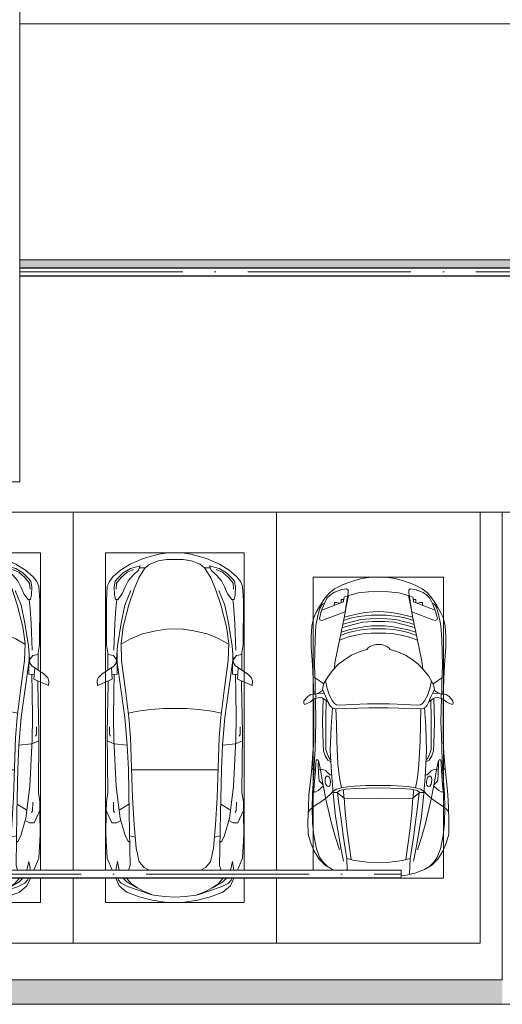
# Model space of a CAD drawing. Header units: millimetres. Extents: x -32229 to 192519, y -13689 to 125138.
# Tile 146 of 256: x 45480 to 51405, y 46900 to 59000. Entities that reach past the tile are written whole.
import ezdxf

# ---------------------------------------------------------------- set-up
doc = ezdxf.new("R2010")
doc.units = ezdxf.units.MM
doc.linetypes.add('ADSK_Осевая', pattern=[2800, 2000, -400, 0, -400])
for name, color, linetype, lineweight in [('A-DETL-GENF-OTLN', 7, 'Continuous', 18), ('A-FLOR-____-OTLN', 7, 'Continuous', 18), ('A-WALL-____-MCUT', 7, 'Continuous', 40), ('A-WALL-____-PATT', 7, 'Continuous', 40), ('C-PRKG-____-OTLN', 7, 'Continuous', 18), ('E-CABL-TRAY-CNTR', 7, 'ADSK_Осевая', 18), ('E-CABL-TRAY-OTLN', 7, 'Continuous', 18), ('M-EQPM-____-OTLN', 7, 'Continuous', 18)]:
    doc.layers.add(name, color=color, linetype=linetype, lineweight=lineweight)

# ---------------------------------------------------------------- blocks, each defined once
blk = doc.blocks.new('АР_Машиноместо - 4900x2400_М__5300х2500_-V94--01 ЭЛ')
at = {"layer": 'A-DETL-GENF-OTLN', "color": 253, "lineweight": 13, "true_color": 0xaaaaaa}
for p, q in [((686, 4392), (596, 4341)), ((804, 4437), (686, 4392)), ((927, 4467), (804, 4437)), ((861, 4260), (869, 4451)), ((970, 4473), (927, 4467)), ((1639, 4260), (1633, 4400)), ((1791, 4400), (1814, 4392)), ((1814, 4392), (1904, 4341)), ((522, 4268), (459, 4167)), ((596, 4341), (522, 4268)), ((955, 4284), (861, 4259)), ((914, 4272), (894, 4122)), ((1050, 4297), (955, 4284)), ((1146, 4307), (1050, 4297)), ((1250, 4312), (1146, 4307)), ((1250, 4312), (1354, 4307)), ((1354, 4307), (1450, 4297)), ((1450, 4297), (1545, 4284)), ((1545, 4284), (1639, 4259)), ((1586, 4272), (1606, 4122)), ((1904, 4341), (1978, 4268)), ((1978, 4268), (2041, 4167)), ((459, 4167), (416, 4059)), ((894, 4122), (864, 3917)), ((1606, 4122), (1636, 3917)), ((2041, 4167), (2084, 4059)), ((416, 4059), (387, 3958)), ((2084, 4059), (2113, 3958)), ((387, 3958), (384, 3803)), ((864, 3917), (840, 3688)), ((1636, 3917), (1660, 3688)), ((2113, 3958), (2116, 3803)), ((384, 3803), (390, 3630)), ((2116, 3803), (2110, 3630)), ((404, 3666), (388, 3688)), ((390, 3630), (397, 3474)), ((439, 3630), (404, 3666)), ((840, 3688), (827, 3510)), ((1660, 3688), (1673, 3510)), ((2061, 3630), (2096, 3666)), ((2096, 3666), (2112, 3688)), ((2110, 3630), (2103, 3474)), ((491, 3594), (439, 3630)), ((538, 3567), (491, 3594)), ((598, 3519), (538, 3567)), ((625, 3501), (598, 3519)), ((773, 3472), (826, 3512)), ((826, 3512), (821, 3413)), ((1250, 3520), (827, 3517)), ((1250, 3520), (1673, 3517)), ((1674, 3512), (1679, 3413)), ((1727, 3472), (1674, 3512)), ((1875, 3501), (1902, 3519)), ((1902, 3519), (1962, 3567)), ((1962, 3567), (2009, 3594)), ((2009, 3594), (2061, 3630)), ((397, 3474), (416, 3306)), ((457, 3435), (466, 3441)), ((462, 3347), (457, 3435)), ((466, 3441), (482, 3439)), ((482, 3439), (508, 3423)), ((508, 3423), (567, 3375)), ((655, 3470), (625, 3501)), ((690, 3434), (655, 3470)), ((676, 3260), (696, 3503)), ((744, 3447), (691, 3447)), ((744, 3447), (773, 3472)), ((773, 3424), (744, 3447)), ((811, 3415), (773, 3424)), ((853, 3407), (811, 3415)), ((965, 3398), (853, 3407)), ((1103, 3394), (965, 3398)), ((1250, 3391), (1103, 3394)), ((1250, 3391), (1397, 3394)), ((1397, 3394), (1535, 3398)), ((1535, 3398), (1647, 3407)), ((1647, 3407), (1689, 3415)), ((1689, 3415), (1727, 3424)), ((1756, 3447), (1727, 3472)), ((1727, 3424), (1756, 3447)), ((1756, 3447), (1809, 3447)), ((1824, 3260), (1804, 3503)), ((1810, 3434), (1845, 3470)), ((1845, 3470), (1875, 3501)), ((1992, 3423), (1933, 3375)), ((2018, 3439), (1992, 3423)), ((2034, 3441), (2018, 3439)), ((2043, 3435), (2034, 3441)), ((2038, 3347), (2043, 3435)), ((2103, 3474), (2084, 3306)), ((416, 3306), (433, 3149)), ((475, 3180), (462, 3347)), ((522, 3303), (515, 3214)), ((565, 3350), (522, 3303)), ((570, 3361), (565, 3350)), ((567, 3375), (570, 3361)), ((594, 3293), (597, 3327)), ((600, 3262), (594, 3293)), ((597, 3327), (605, 3347)), ((605, 3347), (620, 3369)), ((620, 3369), (639, 3373)), ((639, 3373), (654, 3361)), ((657, 3286), (643, 3260)), ((654, 3361), (659, 3344)), ((661, 3321), (657, 3286)), ((659, 3344), (661, 3321)), ((1841, 3344), (1839, 3321)), ((1839, 3321), (1843, 3286)), ((1846, 3361), (1841, 3344)), ((1843, 3286), (1857, 3260)), ((1861, 3373), (1846, 3361)), ((1880, 3369), (1861, 3373)), ((1895, 3347), (1880, 3369)), ((1903, 3327), (1895, 3347)), ((1900, 3262), (1906, 3293)), ((1906, 3293), (1903, 3327)), ((1933, 3375), (1930, 3361)), ((1930, 3361), (1935, 3350)), ((1935, 3350), (1978, 3303)), ((1978, 3303), (1985, 3214)), ((2025, 3180), (2038, 3347)), ((2084, 3306), (2067, 3148)), ((457, 3174), (433, 3148)), ((433, 3149), (446, 2965)), ((475, 3174), (457, 3174)), ((481, 3085), (475, 3180)), ((515, 3214), (511, 3095)), ((558, 3165), (514, 3168)), ((579, 3168), (558, 3165)), ((602, 3179), (579, 3168)), ((612, 3246), (600, 3262)), ((654, 3228), (602, 3179)), ((627, 3246), (612, 3246)), ((643, 3260), (627, 3246)), ((675, 3228), (654, 3228)), ((659, 2936), (676, 3260)), ((1841, 2936), (1824, 3260)), ((1825, 3228), (1846, 3228)), ((1846, 3228), (1898, 3179)), ((1857, 3260), (1873, 3246)), ((1873, 3246), (1888, 3246)), ((1888, 3246), (1900, 3262)), ((1898, 3179), (1921, 3168)), ((1921, 3168), (1942, 3165)), ((1942, 3165), (1986, 3168)), ((1985, 3214), (1989, 3095)), ((2019, 3085), (2025, 3180)), ((2025, 3174), (2043, 3174)), ((2043, 3174), (2067, 3148)), ((2067, 3149), (2054, 2965)), ((486, 3046), (481, 3085)), ((504, 3047), (486, 3046)), ((512, 3061), (504, 3047)), ((511, 3095), (512, 3061)), ((665, 3046), (644, 3025)), ((1835, 3046), (1856, 3025)), ((1989, 3095), (1988, 3061)), ((1988, 3061), (1996, 3047)), ((1996, 3047), (2014, 3046)), ((2014, 3046), (2019, 3085)), ((446, 2965), (456, 2818)), ((619, 2967), (604, 2919)), ((604, 2919), (604, 2851)), ((644, 3025), (619, 2967)), ((668, 2638), (659, 2936)), ((1832, 2638), (1841, 2936)), ((1856, 3025), (1881, 2967)), ((1881, 2967), (1896, 2919)), ((1896, 2919), (1896, 2851)), ((2054, 2965), (2044, 2818)), ((456, 2818), (457, 2614)), ((604, 2851), (604, 2534)), ((1896, 2851), (1896, 2534)), ((2044, 2818), (2043, 2614)), ((457, 2614), (455, 2424)), ((685, 2406), (668, 2638)), ((1815, 2406), (1832, 2638)), ((2043, 2614), (2045, 2424)), ((455, 2424), (456, 2301)), ((604, 2534), (606, 2315)), ((1896, 2534), (1894, 2315)), ((2045, 2424), (2044, 2301)), ((341, 2366), (333, 2351)), ((333, 2351), (335, 2322)), ((335, 2322), (382, 2266)), ((384, 2348), (341, 2366)), ((417, 2334), (384, 2348)), ((450, 2306), (417, 2334)), ((470, 2290), (450, 2306)), ((631, 2333), (581, 2296)), ((634, 2341), (601, 2263)), ((657, 2380), (634, 2341)), ((685, 2322), (647, 2254)), ((673, 2400), (657, 2380)), ((701, 2415), (673, 2400)), ((710, 2355), (685, 2322)), ((814, 2417), (701, 2415)), ((734, 2369), (710, 2355)), ((773, 2372), (734, 2369)), ((929, 2364), (773, 2372)), ((999, 2409), (814, 2417)), ((1115, 2359), (929, 2364)), ((1133, 2405), (999, 2409)), ((1250, 2358), (1115, 2359)), ((1250, 2407), (1133, 2405)), ((1250, 2407), (1367, 2405)), ((1250, 2358), (1385, 2359)), ((1367, 2405), (1501, 2409)), ((1385, 2359), (1571, 2364)), ((1501, 2409), (1686, 2417)), ((1571, 2364), (1727, 2372)), ((1686, 2417), (1799, 2415)), ((1727, 2372), (1766, 2369)), ((1766, 2369), (1790, 2355)), ((1790, 2355), (1815, 2322)), ((1799, 2415), (1827, 2400)), ((1815, 2322), (1853, 2254)), ((1827, 2400), (1843, 2380)), ((1843, 2380), (1866, 2341)), ((1866, 2341), (1899, 2263)), ((1869, 2333), (1919, 2296)), ((2030, 2290), (2050, 2306)), ((2050, 2306), (2083, 2334)), ((2083, 2334), (2116, 2348)), ((2116, 2348), (2159, 2366)), ((2165, 2322), (2118, 2266)), ((2159, 2366), (2167, 2351)), ((2167, 2351), (2165, 2322)), ((382, 2266), (417, 2243)), ((417, 2243), (445, 2239)), ((445, 2239), (482, 2239)), ((453, 2159), (455, 2239)), ((505, 2230), (468, 2239)), ((494, 2289), (470, 2290)), ((482, 2236), (479, 2289)), ((523, 2281), (494, 2289)), ((537, 2212), (505, 2230)), ((587, 2231), (510, 2227)), ((559, 2283), (523, 2281)), ((564, 2195), (537, 2212)), ((581, 2296), (559, 2283)), ((567, 2154), (564, 2195)), ((580, 2214), (565, 2186)), ((601, 2263), (580, 2214)), ((647, 2254), (620, 2169)), ((1853, 2254), (1880, 2169)), ((1899, 2263), (1920, 2214)), ((1913, 2231), (1990, 2227)), ((1919, 2296), (1941, 2283)), ((1920, 2214), (1935, 2186)), ((1933, 2154), (1936, 2195)), ((1936, 2195), (1963, 2212)), ((1941, 2283), (1977, 2281)), ((1963, 2212), (1995, 2230)), ((1977, 2281), (2006, 2289)), ((1995, 2230), (2032, 2239)), ((2006, 2289), (2030, 2290)), ((2018, 2236), (2021, 2289)), ((2055, 2239), (2018, 2239)), ((2047, 2159), (2045, 2239)), ((2083, 2243), (2055, 2239)), ((2118, 2266), (2083, 2243)), ((445, 1957), (453, 2159)), ((526, 2075), (475, 2041)), ((579, 2113), (526, 2075)), ((581, 2106), (567, 2154)), ((635, 2015), (581, 2106)), ((620, 2169), (600, 2073)), ((1865, 2015), (1919, 2106)), ((1880, 2169), (1900, 2073)), ((1919, 2106), (1933, 2154)), ((1921, 2113), (1974, 2075)), ((1974, 2075), (2025, 2041)), ((2055, 1957), (2047, 2159)), ((435, 1821), (445, 1957)), ((475, 2041), (448, 2034)), ((691, 1942), (635, 2015)), ((761, 1872), (691, 1942)), ((1739, 1872), (1809, 1942)), ((1809, 1942), (1865, 2015)), ((2025, 2041), (2052, 2034)), ((2065, 1821), (2055, 1957)), ((422, 1663), (435, 1821)), ((718, 1834), (706, 1927)), ((770, 1576), (718, 1834)), ((838, 1812), (761, 1872)), ((1662, 1812), (1739, 1872)), ((1730, 1576), (1782, 1834)), ((1782, 1834), (1794, 1927)), ((2078, 1663), (2065, 1821)), ((917, 1761), (838, 1812)), ((1004, 1721), (917, 1761)), ((1065, 1700), (1004, 1721)), ((1107, 1690), (1065, 1700)), ((1393, 1690), (1435, 1700)), ((1435, 1700), (1496, 1721)), ((1496, 1721), (1583, 1761)), ((1583, 1761), (1662, 1812)), ((422, 1534), (422, 1663)), ((827, 1301), (770, 1576)), ((882, 1536), (770, 1576)), ((1124, 1671), (1107, 1690)), ((1147, 1651), (1124, 1671)), ((1185, 1636), (1147, 1651)), ((1218, 1629), (1185, 1636)), ((1218, 1629), (1250, 1627)), ((1282, 1629), (1250, 1627)), ((1282, 1629), (1315, 1636)), ((1315, 1636), (1353, 1651)), ((1353, 1651), (1376, 1671)), ((1376, 1671), (1393, 1690)), ((1618, 1536), (1730, 1576)), ((1673, 1301), (1730, 1576)), ((2078, 1534), (2078, 1663)), ((431, 1397), (422, 1534)), ((884, 1481), (782, 1518)), ((887, 1447), (790, 1477)), ((995, 1509), (882, 1536)), ((973, 1460), (884, 1481)), ((1062, 1446), (973, 1460)), ((1060, 1496), (995, 1509)), ((1159, 1489), (1060, 1496)), ((1250, 1488), (1159, 1489)), ((1250, 1488), (1341, 1489)), ((1341, 1489), (1440, 1496)), ((1438, 1446), (1527, 1460)), ((1440, 1496), (1505, 1509)), ((1505, 1509), (1618, 1536)), ((1527, 1460), (1616, 1481)), ((1613, 1447), (1710, 1477)), ((1616, 1481), (1718, 1518)), ((2069, 1397), (2078, 1534)), ((456, 1296), (431, 1397)), ((532, 1326), (554, 1333)), ((554, 1333), (581, 1327)), ((871, 1401), (800, 1425)), ((874, 1361), (810, 1383)), ((859, 1321), (820, 1334)), ((945, 1381), (871, 1401)), ((958, 1341), (874, 1361)), ((986, 1426), (887, 1447)), ((1059, 1355), (945, 1381)), ((1035, 1323), (958, 1341)), ((1070, 1410), (986, 1426)), ((1174, 1344), (1059, 1355)), ((1164, 1435), (1062, 1446)), ((1168, 1400), (1070, 1410)), ((1250, 1435), (1164, 1435)), ((1250, 1400), (1168, 1400)), ((1250, 1345), (1174, 1344)), ((1250, 1435), (1336, 1435)), ((1250, 1400), (1332, 1400)), ((1250, 1345), (1326, 1344)), ((1326, 1344), (1441, 1355)), ((1332, 1400), (1430, 1410)), ((1336, 1435), (1438, 1446)), ((1430, 1410), (1514, 1426)), ((1441, 1355), (1555, 1381)), ((1465, 1323), (1542, 1341)), ((1514, 1426), (1613, 1447)), ((1542, 1341), (1626, 1361)), ((1555, 1381), (1629, 1401)), ((1626, 1361), (1690, 1383)), ((1629, 1401), (1700, 1425)), ((1641, 1321), (1680, 1334)), ((1946, 1333), (1919, 1327)), ((1968, 1326), (1946, 1333)), ((2044, 1296), (2069, 1397)), ((487, 1232), (456, 1296)), ((539, 1140), (487, 1232)), ((527, 1305), (532, 1326)), ((535, 1281), (527, 1305)), ((548, 1220), (535, 1281)), ((587, 1126), (548, 1220)), ((581, 1327), (841, 1226)), ((854, 1167), (827, 1301)), ((876, 1279), (828, 1294)), ((841, 1226), (878, 991)), ((925, 1302), (859, 1321)), ((979, 1255), (876, 1279)), ((1007, 1284), (925, 1302)), ((1084, 1236), (979, 1255)), ((1084, 1275), (1007, 1284)), ((1148, 1312), (1035, 1323)), ((1159, 1268), (1084, 1275)), ((1183, 1227), (1084, 1236)), ((1250, 1309), (1148, 1312)), ((1250, 1267), (1159, 1268)), ((1250, 1224), (1183, 1227)), ((1250, 1309), (1352, 1312)), ((1250, 1267), (1341, 1268)), ((1250, 1224), (1317, 1227)), ((1317, 1227), (1416, 1236)), ((1341, 1268), (1416, 1275)), ((1352, 1312), (1465, 1323)), ((1416, 1275), (1493, 1284)), ((1416, 1236), (1521, 1255)), ((1493, 1284), (1575, 1302)), ((1521, 1255), (1624, 1279)), ((1575, 1302), (1641, 1321)), ((1659, 1226), (1622, 991)), ((1624, 1279), (1672, 1294)), ((1646, 1167), (1673, 1301)), ((1919, 1327), (1659, 1226)), ((1913, 1126), (1952, 1220)), ((1952, 1220), (1965, 1281)), ((1961, 1140), (2013, 1232)), ((1965, 1281), (1973, 1305)), ((1973, 1305), (1968, 1326)), ((2013, 1232), (2044, 1296)), ((540, 1160), (516, 1180)), ((593, 1057), (539, 1140)), ((561, 1133), (540, 1160)), ((589, 1122), (561, 1133)), ((618, 1057), (587, 1126)), ((883, 1027), (854, 1167)), ((1617, 1027), (1646, 1167)), ((1882, 1057), (1913, 1126)), ((1907, 1057), (1961, 1140)), ((1911, 1122), (1939, 1133)), ((1939, 1133), (1960, 1160)), ((1960, 1160), (1984, 1180)), ((647, 993), (593, 1057)), ((655, 1024), (618, 1057)), ((712, 946), (647, 993)), ((701, 989), (655, 1024)), ((800, 953), (701, 989)), ((1000, 994), (871, 1031)), ((878, 991), (878, 959)), ((1127, 980), (1000, 994)), ((1250, 978), (1127, 980)), ((1250, 978), (1373, 980)), ((1373, 980), (1500, 994)), ((1500, 994), (1629, 1031)), ((1622, 991), (1622, 959)), ((1700, 953), (1799, 989)), ((1788, 946), (1853, 993)), ((1799, 989), (1845, 1024)), ((1845, 1024), (1882, 1057)), ((1853, 993), (1907, 1057)), ((816, 891), (712, 946)), ((859, 944), (800, 953)), ((943, 845), (816, 891)), ((878, 959), (859, 944)), ((1557, 845), (1684, 891)), ((1622, 959), (1641, 944)), ((1641, 944), (1700, 953)), ((1684, 891), (1788, 946)), ((1044, 819), (943, 845)), ((1133, 806), (1044, 819)), ((1250, 800), (1133, 806)), ((1250, 800), (1367, 806)), ((1367, 806), (1456, 819)), ((1456, 819), (1557, 845))]:
    blk.add_line(p, q, dxfattribs=at)
at = {"layer": 'A-DETL-GENF-OTLN', "color": 254, "lineweight": 13, "true_color": 0xd4d4d4}
for p, q in [((696, 4396), (625, 4355)), ((1804, 4396), (1875, 4355)), ((528, 4240), (489, 4138)), ((571, 4303), (528, 4240)), ((625, 4355), (571, 4303)), ((787, 4128), (821, 4290)), ((849, 4183), (861, 4260)), ((1651, 4183), (1639, 4260)), ((1713, 4128), (1679, 4290)), ((1875, 4355), (1929, 4303)), ((1929, 4303), (1972, 4240)), ((1972, 4240), (2011, 4138)), ((489, 4138), (455, 3977)), ((723, 4002), (772, 4150)), ((723, 3742), (787, 4128)), ((819, 4001), (849, 4183)), ((1681, 4001), (1651, 4183)), ((1777, 3742), (1713, 4128)), ((1777, 4002), (1728, 4150)), ((2011, 4138), (2045, 3977)), ((674, 3827), (723, 4002)), ((786, 3747), (819, 4001)), ((1714, 3747), (1681, 4001)), ((1826, 3827), (1777, 4002)), ((455, 3977), (439, 3823)), ((2045, 3977), (2061, 3823)), ((439, 3823), (434, 3624)), ((602, 3530), (674, 3827)), ((1898, 3530), (1826, 3827)), ((2061, 3823), (2066, 3624)), ((696, 3503), (723, 3742)), ((765, 3589), (786, 3747)), ((1735, 3589), (1714, 3747)), ((1804, 3503), (1777, 3742)), ((434, 3624), (440, 3469)), ((564, 3316), (602, 3530)), ((749, 3451), (765, 3589)), ((1751, 3451), (1735, 3589)), ((1936, 3316), (1898, 3530)), ((2066, 3624), (2060, 3469)), ((440, 3469), (462, 3137)), ((735, 3406), (688, 3436)), ((797, 3388), (735, 3406)), ((772, 3268), (797, 3388)), ((870, 3377), (797, 3388)), ((1630, 3377), (1703, 3388)), ((1703, 3388), (1765, 3406)), ((1728, 3268), (1703, 3388)), ((1765, 3406), (1812, 3436)), ((2060, 3469), (2038, 3137)), ((533, 3146), (564, 3316)), ((753, 3099), (772, 3268)), ((957, 3369), (870, 3377)), ((1093, 3361), (957, 3369)), ((1250, 3361), (1093, 3361)), ((1250, 3361), (1407, 3361)), ((1407, 3361), (1543, 3369)), ((1543, 3369), (1630, 3377)), ((1747, 3099), (1728, 3268)), ((1967, 3146), (1936, 3316)), ((462, 3137), (466, 3036)), ((466, 3036), (474, 2914)), ((512, 3053), (533, 3146)), ((595, 2998), (629, 3048)), ((629, 3048), (667, 3070)), ((738, 2818), (753, 3099)), ((1762, 2818), (1747, 3099)), ((1871, 3048), (1833, 3070)), ((1905, 2998), (1871, 3048)), ((1988, 3053), (1967, 3146)), ((2034, 3036), (2026, 2914)), ((2038, 3137), (2034, 3036)), ((474, 2914), (478, 2755)), ((572, 2853), (576, 2937)), ((576, 2937), (595, 2998)), ((1924, 2937), (1905, 2998)), ((1928, 2853), (1924, 2937)), ((2026, 2914), (2022, 2755)), ((564, 2581), (572, 2853)), ((734, 2607), (738, 2818)), ((1766, 2607), (1762, 2818)), ((1936, 2581), (1928, 2853)), ((478, 2755), (483, 2571)), ((2022, 2755), (2017, 2571)), ((483, 2571), (478, 2290)), ((571, 2291), (564, 2581)), ((728, 2416), (734, 2607)), ((1772, 2416), (1766, 2607)), ((1929, 2291), (1936, 2581)), ((2017, 2571), (2022, 2290)), ((472, 2078), (474, 2239)), ((2028, 2078), (2026, 2239)), ((463, 1890), (472, 2078)), ((2037, 1890), (2028, 2078)), ((471, 1561), (463, 1890)), ((2029, 1561), (2037, 1890)), ((483, 1396), (471, 1561)), ((2017, 1396), (2029, 1561)), ((507, 1274), (483, 1396)), ((1993, 1274), (2017, 1396)), ((528, 1199), (507, 1274)), ((1972, 1199), (1993, 1274)), ((562, 1132), (528, 1199)), ((819, 1103), (554, 1208)), ((709, 1113), (708, 1147)), ((738, 1114), (709, 1113)), ((773, 1121), (738, 1114)), ((793, 1076), (791, 1115)), ((824, 1064), (819, 1103)), ((1676, 1064), (1681, 1103)), ((1681, 1103), (1946, 1208)), ((1707, 1076), (1709, 1115)), ((1727, 1121), (1762, 1114)), ((1762, 1114), (1791, 1113)), ((1791, 1113), (1792, 1147)), ((1938, 1132), (1972, 1199)), ((823, 1074), (793, 1076)), ((828, 1045), (824, 1064)), ((871, 1032), (828, 1045)), ((1629, 1032), (1672, 1045)), ((1672, 1045), (1676, 1064)), ((1677, 1074), (1707, 1076))]:
    blk.add_line(p, q, dxfattribs=at)
at = {"layer": 'C-PRKG-____-OTLN', "color": 253, "lineweight": 13, "true_color": 0xaaaaaa}
for p, q in [((2500, 5300), (0, 5300)), ((0, 0), (0, 5300)), ((2500, 4500), (2500, 5300)), ((450, 4500), (970, 4500)), ((450, 800), (450, 4500)), ((2050, 800), (2050, 4400)), ((2500, 0), (2500, 4400)), ((450, 800), (2050, 800)), ((2500, 0), (0, 0))]:
    blk.add_line(p, q, dxfattribs=at)
blk = doc.blocks.new('АР_Машиноместо - 5300x2500_С-V89--01 ЭЛ')
at = {"layer": 'A-DETL-GENF-OTLN', "color": 253, "lineweight": 13, "true_color": 0xaaaaaa}
for p, q in [((862, -572), (702, -640)), ((1053, -518), (862, -572)), ((1051, -599), (941, -642)), ((1149, -583), (1051, -599)), ((1165, -503), (1053, -518)), ((1250, -582), (1149, -583)), ((1250, -500), (1165, -503)), ((1250, -500), (1335, -503)), ((1250, -582), (1351, -583)), ((1335, -503), (1447, -518)), ((1351, -583), (1449, -599)), ((1447, -518), (1638, -572)), ((1449, -599), (1559, -642)), ((1638, -572), (1798, -640)), ((584, -715), (489, -796)), ((702, -640), (584, -715)), ((704, -696), (616, -746)), ((825, -661), (704, -696)), ((738, -778), (805, -716)), ((805, -716), (825, -661)), ((882, -692), (809, -809)), ((888, -686), (815, -687)), ((941, -642), (882, -692)), ((1559, -642), (1618, -692)), ((1612, -686), (1685, -687)), ((1618, -692), (1691, -809)), ((1695, -716), (1675, -661)), ((1675, -661), (1796, -696)), ((1762, -778), (1695, -716)), ((1796, -696), (1884, -746)), ((1798, -640), (1916, -715)), ((1916, -715), (2011, -796)), ((489, -796), (446, -853)), ((550, -812), (519, -852)), ((616, -746), (550, -812)), ((639, -920), (677, -844)), ((677, -844), (738, -778)), ((809, -809), (749, -950)), ((1691, -809), (1751, -950)), ((1823, -844), (1762, -778)), ((1861, -920), (1823, -844)), ((1884, -746), (1950, -812)), ((1950, -812), (1981, -852)), ((2011, -796), (2054, -853)), ((421, -911), (409, -1087)), ((446, -853), (421, -911)), ((519, -852), (506, -920)), ((506, -920), (510, -1019)), ((603, -1005), (639, -920)), ((749, -950), (687, -1141)), ((1751, -950), (1813, -1141)), ((1897, -1005), (1861, -920)), ((1981, -852), (1994, -920)), ((1994, -920), (1990, -1019)), ((2054, -853), (2079, -911)), ((2079, -911), (2091, -1087)), ((409, -1087), (411, -1634)), ((510, -1019), (522, -1074)), ((522, -1074), (549, -1076)), ((549, -1076), (603, -1005)), ((1951, -1076), (1897, -1005)), ((1978, -1074), (1951, -1076)), ((1990, -1019), (1978, -1074)), ((2091, -1087), (2089, -1634)), ((687, -1141), (615, -1410)), ((1813, -1141), (1885, -1410)), ((615, -1410), (589, -1616)), ((1017, -1460), (1147, -1439)), ((1147, -1439), (1250, -1434)), ((1353, -1439), (1250, -1434)), ((1483, -1460), (1353, -1439)), ((1885, -1410), (1911, -1616)), ((590, -1624), (704, -1557)), ((704, -1557), (853, -1499)), ((853, -1499), (1017, -1460)), ((1647, -1499), (1483, -1460)), ((1796, -1557), (1647, -1499)), ((1910, -1624), (1796, -1557)), ((411, -1634), (427, -1731)), ((547, -1643), (531, -1858)), ((589, -1616), (596, -1825)), ((1911, -1616), (1904, -1825)), ((1953, -1643), (1969, -1858)), ((2089, -1634), (2073, -1731)), ((427, -1731), (427, -1943)), ((495, -1765), (427, -1753)), ((534, -1817), (495, -1765)), ((597, -2231), (535, -1798)), ((541, -1994), (540, -1733)), ((1903, -2231), (1965, -1798)), ((1959, -1994), (1960, -1733)), ((1966, -1817), (2005, -1765)), ((2005, -1765), (2073, -1753)), ((2073, -1731), (2073, -1943)), ((501, -1894), (358, -1990)), ((480, -2053), (471, -1914)), ((531, -1858), (501, -1894)), ((596, -1825), (645, -2192)), ((1904, -1825), (1855, -2192)), ((1969, -1858), (1999, -1894)), ((1999, -1894), (2142, -1990)), ((2020, -2053), (2029, -1914)), ((309, -2036), (297, -2080)), ((301, -2131), (480, -2053)), ((358, -1990), (309, -2036)), ((541, -1994), (476, -1998)), ((506, -1996), (500, -2210)), ((1959, -1994), (2024, -1998)), ((1994, -1996), (2000, -2210)), ((2199, -2131), (2020, -2053)), ((2142, -1990), (2191, -2036)), ((2191, -2036), (2203, -2080)), ((297, -2080), (301, -2131)), ((428, -2308), (432, -2120)), ((432, -2120), (431, -2074)), ((2068, -2120), (2069, -2074)), ((2072, -2308), (2068, -2120)), ((2203, -2080), (2199, -2131)), ((500, -2210), (496, -2532)), ((637, -2526), (597, -2231)), ((645, -2192), (684, -2522)), ((1855, -2192), (1816, -2522)), ((1863, -2526), (1903, -2231)), ((2000, -2210), (2004, -2532)), ((418, -2723), (428, -2308)), ((2082, -2723), (2072, -2308)), ((496, -2532), (501, -2790)), ((637, -2526), (666, -2867)), ((684, -2522), (705, -2775)), ((1816, -2522), (1795, -2775)), ((1863, -2526), (1834, -2867)), ((2004, -2532), (1999, -2790)), ((448, -2639), (448, -2734)), ((2052, -2639), (2052, -2734)), ((426, -3447), (418, -2723)), ((448, -2734), (460, -2756)), ((705, -2775), (731, -3508)), ((1795, -2775), (1769, -3508)), ((2052, -2734), (2040, -2756)), ((2074, -3447), (2082, -2723)), ((505, -2847), (421, -2813)), ((501, -2790), (531, -3375)), ((666, -2867), (505, -2847)), ((666, -2865), (679, -3159)), ((1834, -2865), (1821, -3159)), ((1834, -2867), (1995, -2847)), ((1999, -2790), (1969, -3375)), ((1995, -2847), (2079, -2813)), ((679, -3159), (689, -3706)), ((1821, -3159), (1811, -3706)), ((531, -3375), (579, -3763)), ((1969, -3375), (1921, -3763)), ((409, -3560), (426, -3447)), ((731, -3508), (752, -3846)), ((1769, -3508), (1748, -3846)), ((2091, -3560), (2074, -3447)), ((406, -3688), (409, -3560)), ((495, -3566), (497, -3672)), ((687, -3589), (566, -3664)), ((1813, -3589), (1934, -3664)), ((2005, -3566), (2003, -3672)), ((2094, -3688), (2091, -3560)), ((403, -3968), (406, -3688)), ((408, -3667), (453, -3766)), ((497, -3672), (510, -3691)), ((689, -3706), (700, -4345)), ((1811, -3706), (1800, -4345)), ((2003, -3672), (1990, -3691)), ((2092, -3667), (2047, -3766)), ((2097, -3968), (2094, -3688)), ((453, -3766), (478, -3819)), ((478, -3819), (533, -3818)), ((533, -3818), (586, -3790)), ((579, -3763), (639, -3975)), ((752, -3846), (774, -4133)), ((1748, -3846), (1726, -4133)), ((1921, -3763), (1861, -3975)), ((1967, -3818), (1914, -3790)), ((2022, -3819), (1967, -3818)), ((2047, -3766), (2022, -3819)), ((420, -4254), (403, -3968)), ((639, -3975), (675, -4045)), ((1861, -3975), (1825, -4045)), ((2080, -4254), (2097, -3968)), ((675, -4045), (695, -4058)), ((1825, -4045), (1805, -4058)), ((774, -4133), (812, -4299)), ((1726, -4133), (1688, -4299)), ((481, -4400), (420, -4254)), ((544, -4295), (528, -4375)), ((567, -4400), (544, -4295)), ((700, -4345), (682, -4400)), ((812, -4299), (873, -4370)), ((1688, -4299), (1627, -4370)), ((1800, -4345), (1818, -4400)), ((1933, -4400), (1956, -4295)), ((1956, -4295), (1972, -4375)), ((2019, -4400), (2080, -4254)), ((528, -4375), (531, -4400)), ((873, -4370), (933, -4400)), ((1627, -4370), (1567, -4400)), ((1972, -4375), (1969, -4400)), ((566, -4595), (524, -4500)), ((548, -4500), (558, -4526)), ((558, -4526), (591, -4560)), ((659, -4670), (566, -4595)), ((591, -4560), (681, -4606)), ((662, -4543), (617, -4500)), ((717, -4569), (660, -4505)), ((788, -4618), (662, -4543)), ((791, -4620), (717, -4569)), ((1709, -4620), (1783, -4569)), ((1712, -4618), (1838, -4543)), ((1783, -4569), (1840, -4505)), ((1909, -4560), (1819, -4606)), ((1838, -4543), (1883, -4500)), ((1841, -4670), (1934, -4595)), ((1942, -4526), (1909, -4560)), ((1934, -4595), (1976, -4500)), ((1952, -4500), (1942, -4526)), ((813, -4729), (659, -4670)), ((681, -4606), (967, -4704)), ((874, -4665), (791, -4620)), ((988, -4707), (874, -4665)), ((1122, -4726), (988, -4707)), ((1378, -4726), (1512, -4707)), ((1512, -4707), (1626, -4665)), ((1819, -4606), (1533, -4704)), ((1626, -4665), (1709, -4620)), ((1687, -4729), (1841, -4670)), ((970, -4772), (813, -4729)), ((1126, -4794), (970, -4772)), ((1250, -4732), (1122, -4726)), ((1250, -4800), (1126, -4794)), ((1250, -4732), (1378, -4726)), ((1250, -4800), (1374, -4794)), ((1374, -4794), (1530, -4772)), ((1530, -4772), (1687, -4729))]:
    blk.add_line(p, q, dxfattribs=at)
at = {"layer": 'A-DETL-GENF-OTLN', "color": 254, "lineweight": 13, "true_color": 0xd4d4d4}
for p, q in [((743, -708), (665, -740)), ((1757, -708), (1835, -740)), ((592, -805), (535, -874)), ((665, -740), (592, -805)), ((1835, -740), (1908, -805)), ((1908, -805), (1965, -874)), ((535, -874), (528, -949)), ((710, -963), (637, -1146)), ((1790, -963), (1863, -1146)), ((1965, -874), (1972, -949)), ((537, -1076), (525, -1189)), ((1963, -1076), (1975, -1189)), ((525, -1189), (514, -1369)), ((637, -1146), (590, -1368)), ((1863, -1146), (1910, -1368)), ((1975, -1189), (1986, -1369)), ((514, -1369), (502, -1696)), ((590, -1368), (547, -1643)), ((1910, -1368), (1953, -1643)), ((1986, -1369), (1998, -1696)), ((956, -2427), (1105, -2414)), ((1105, -2414), (1250, -2413)), ((1395, -2414), (1250, -2413)), ((1544, -2427), (1395, -2414)), ((678, -2473), (795, -2446)), ((795, -2446), (956, -2427)), ((1705, -2446), (1544, -2427)), ((1822, -2473), (1705, -2446)), ((715, -3168), (1250, -3167)), ((1785, -3168), (1250, -3167)), ((695, -3980), (765, -3997)), ((1805, -3980), (1735, -3997))]:
    blk.add_line(p, q, dxfattribs=at)
at = {"layer": 'C-PRKG-____-OTLN', "color": 253, "lineweight": 13, "true_color": 0xaaaaaa}
for p, q in [((2500, 0), (0, 0)), ((0, 0), (0, -4400)), ((2500, 0), (2500, -4400)), ((400, -500), (400, -4400)), ((400, -500), (2100, -500)), ((2100, -500), (2100, -4400)), ((0, -4500), (0, -5300)), ((400, -4500), (400, -4800)), ((2100, -4500), (2100, -4800)), ((2500, -4500), (2500, -5300)), ((400, -4800), (2100, -4800)), ((2500, -5300), (0, -5300))]:
    blk.add_line(p, q, dxfattribs=at)
blk = doc.blocks.new('АР_Лоток - 200х100h_ЛВ1-7517506--01 ЭЛ')
at = {"layer": 'M-EQPM-____-OTLN', "lineweight": 13, "true_color": 0xf3f3f3}
h = blk.add_hatch(color=7, dxfattribs=at)
h.paths.add_polyline_path([(13740, 0), (14100, 0), (14100, 100), (6548, 100), (6548, 0)])
h.paths.add_polyline_path([(100, 0), (6448, 0), (6448, 100), (0, 100), (2, 0)])
blk = doc.blocks.new('Наметкина 10_РД_АР_П_отсоединено_rvt-1--01 ЭЛ')
at = {"layer": 'A-WALL-____-PATT', "lineweight": 5, "true_color": 0xaaaaaa}
h = blk.add_hatch(dxfattribs=at)
h.set_pattern_fill('FP_1', color=253, style=0, pattern_type=2)
h.set_pattern_definition([(45, (0, 0), (-228.0985, 228.0985), []), (45, (228.1, 0), (-228.0985, 228.0985), [403.225, -80.645, 6.706, -73.939])])
h.paths.add_polyline_path([(16035, 46900), (51405, 46900), (51405, 47200), (16035, 47200)])
at = {"layer": 'A-FLOR-____-OTLN', "color": 253, "lineweight": 13, "true_color": 0xaaaaaa}
for p, q in [((45481, 58950), (56935, 58950)), ((56935, 58950), (45481, 58950)), ((45481, 56050), (54035, 56050)), ((51405, 52950), (43535, 52950)), ((51405, 52950), (43535, 52950))]:
    blk.add_line(p, q, dxfattribs=at)
at = {"layer": 'A-WALL-____-MCUT', "color": 253, "lineweight": 13, "true_color": 0xaaaaaa}
for p, q in [((76155, 52950), (51405, 52950)), ((51405, 52950), (51405, 52650)), ((51405, 52650), (51405, 47200)), ((51405, 47200), (43535, 47200)), ((32870, 46900), (51405, 46900)), ((51405, 46900), (51705, 46900))]:
    blk.add_line(p, q, dxfattribs=at)
at = {"layer": 'C-PRKG-____-OTLN', "color": 253, "lineweight": 13, "true_color": 0xaaaaaa}
for p in [(43635, 52950), (46135, 52950)]:
    blk.add_blockref('АР_Машиноместо - 5300x2500_С-V89--01 ЭЛ', p, dxfattribs=at)
at = {"layer": 'C-PRKG-____-OTLN', "color": 253, "lineweight": 13, "true_color": 0xaaaaaa, "rotation": 180}
blk.add_blockref('АР_Машиноместо - 4900x2400_М__5300х2500_-V94--01 ЭЛ', (51135, 52950), dxfattribs=at)
at = {"layer": 'M-EQPM-____-OTLN', "color": 253, "lineweight": 13, "true_color": 0xaaaaaa}
blk.add_blockref('АР_Лоток - 200х100h_ЛВ1-7517506--01 ЭЛ', (38934, 55950), dxfattribs=at)

msp = doc.modelspace()

# ---------------------------------------------------------------- linework, layer by layer
at = {"layer": 'E-CABL-TRAY-CNTR', "color": 150, "true_color": 0x0080ff}
msp.add_line((45481.5, 55899.7), (56365.3, 55899.7), dxfattribs=at)
at = {"layer": 'E-CABL-TRAY-CNTR', "color": 5, "true_color": 0x0000ff}
msp.add_line((33032.6, 48499.7), (50165.3, 48499.7), dxfattribs=at)
at = {"layer": 'E-CABL-TRAY-OTLN', "color": 94, "true_color": 0x009f00}
for p, q in [((45481.5, 72624.8), (45481.5, 53319.3)), ((45481.5, 53319.3), (45381.5, 53319.3))]:
    msp.add_line(p, q, dxfattribs=at)
at = {"layer": 'E-CABL-TRAY-OTLN', "color": 150, "true_color": 0x0080ff}
for p, q in [((45481.5, 55949.7), (56365.3, 55949.7)), ((45481.5, 55947.1), (56365.3, 55947.1)), ((45481.5, 55852.2), (56365.3, 55852.2)), ((45481.5, 55849.7), (56365.3, 55849.7))]:
    msp.add_line(p, q, dxfattribs=at)
at = {"layer": 'E-CABL-TRAY-OTLN', "color": 5, "true_color": 0x0000ff}
for p, q in [((33032.6, 48549.7), (50165.3, 48549.7)), ((33032.6, 48547.2), (50165.3, 48547.2)), ((50165.3, 48549.7), (50165.3, 48449.7)), ((33032.6, 48452.3), (50165.3, 48452.3)), ((33032.6, 48449.7), (50165.3, 48449.7))]:
    msp.add_line(p, q, dxfattribs=at)

# ---------------------------------------------------------------- block references
at = {"lineweight": 5}
msp.add_blockref('Наметкина 10_РД_АР_П_отсоединено_rvt-1--01 ЭЛ', (0, 0), dxfattribs=at)

doc.saveas('drawing.dxf')
